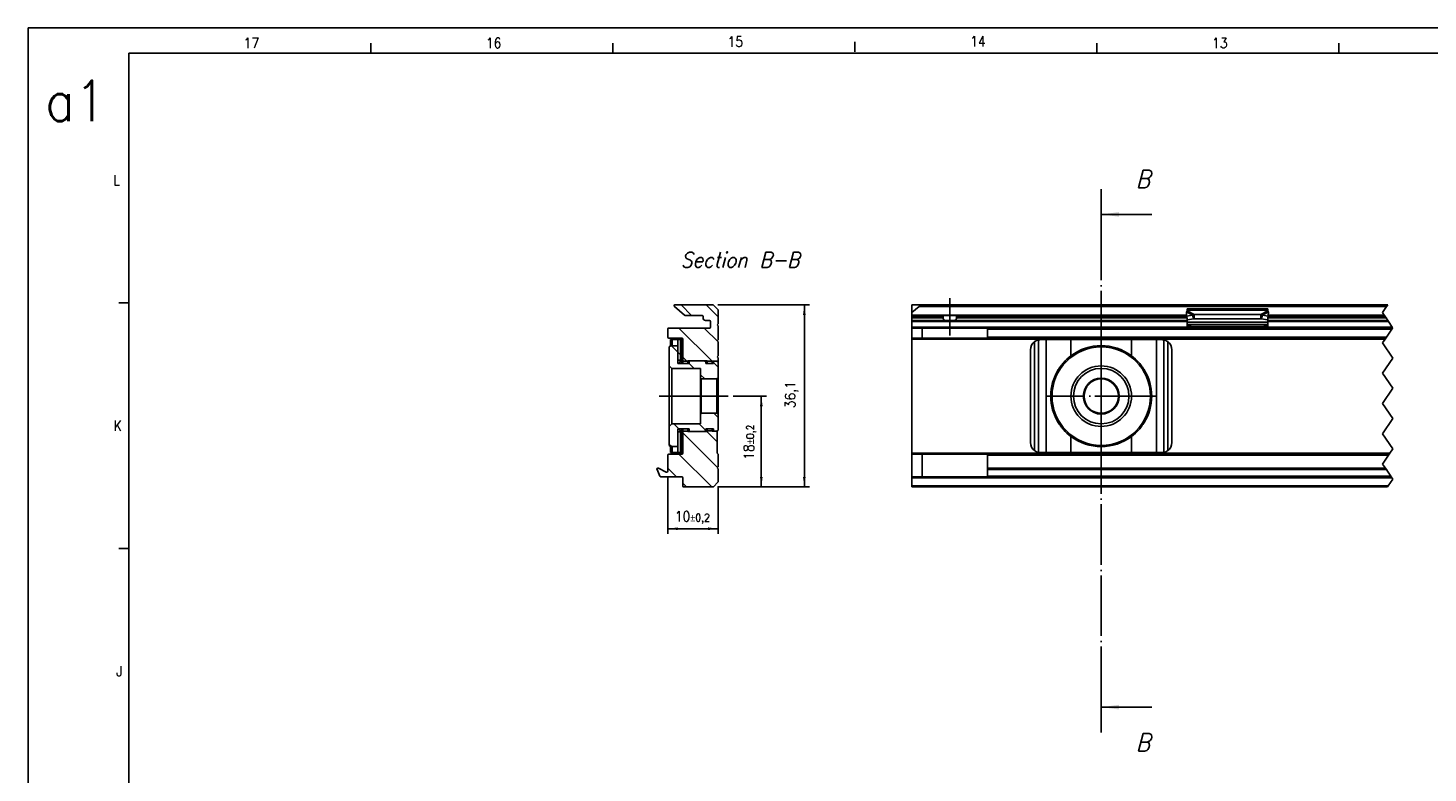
# Model space of a CAD drawing. Header units: millimetres. Extents: x -418 to 1575, y -634 to 914.
# Tile 9 of 49: x -418 to -141, y 296 to 443. Entities that reach past the tile are written whole.
import ezdxf

# ---------------------------------------------------------------- set-up
doc = ezdxf.new("R2010")
doc.units = ezdxf.units.MM
doc.linetypes.add('DOT_CENTER', pattern=[14, 12, -1, 0, -1])
doc.layers.add('1', color=7, linetype='Continuous')
doc.styles.add('CONVERTER_11', font='txt.shx', dxfattribs={"width": 0.9, "oblique": 15})
doc.styles.add('CONVERTER_12', font='txt.shx', dxfattribs={"width": 0.9})
doc.dimstyles.new('ME10_DIM_30', dxfattribs={"dimtxt": 2, "dimasz": 2, "dimexe": 1, "dimexo": 1, "dimgap": 1, "dimtad": 1, "dimdsep": 46, "dimtxsty": 'CONVERTER_12', "dimsah": 1, "dimcen": 0.09, "dimclrd": 2, "dimclre": 2, "dimclrt": 2, "dimadec": 0, "dimazin": 0, "dimtol": 1, "dimtp": 0.2, "dimtm": 0.2, "dimtfac": 0.75, "dimtdec": 0, "dimtix": 1, "dimtmove": 0, "dimatfit": 3, "dimfxl": 1, "dimtolj": 1, "dimtzin": 0, "dimarcsym": 0})
doc.dimstyles.new('ME10_DIM_31', dxfattribs={"dimtxt": 2, "dimasz": 2, "dimexe": 1, "dimexo": 1, "dimgap": 1, "dimtad": 1, "dimdsep": 46, "dimtxsty": 'CONVERTER_12', "dimsah": 1, "dimcen": 0.09, "dimclrd": 2, "dimclre": 2, "dimclrt": 2, "dimadec": 0, "dimazin": 0, "dimtol": 1, "dimtp": 0.2, "dimtm": 0.2, "dimtfac": 0.75, "dimtdec": 0, "dimtix": 1, "dimtmove": 0, "dimatfit": 3, "dimfxl": 1, "dimtolj": 1, "dimtzin": 0, "dimarcsym": 0})
doc.dimstyles.new('ME10_DIM_32', dxfattribs={"dimtxt": 2, "dimasz": 2, "dimexe": 1, "dimexo": 1, "dimgap": 1, "dimtad": 1, "dimdsep": 46, "dimtxsty": 'CONVERTER_12', "dimsah": 1, "dimcen": 0.09, "dimclrd": 2, "dimclre": 2, "dimclrt": 2, "dimadec": 0, "dimazin": 0, "dimtfac": 1, "dimtdec": 4, "dimtix": 1, "dimtmove": 0, "dimatfit": 3, "dimfxl": 1, "dimtolj": 1, "dimtzin": 0, "dimarcsym": 0})
doc.dimstyles.get("Standard").update_dxf_attribs({"dimtxt": 0.18, "dimasz": 0.18, "dimexe": 0.18, "dimexo": 0.0625, "dimgap": 0.09, "dimtad": 0, "dimtih": 1, "dimtoh": 1, "dimdec": 4, "dimzin": 0, "dimdsep": 46, "dimtxsty": 'Standard', "dimcen": 0.09, "dimadec": 0, "dimazin": 0, "dimtfac": 1, "dimtdec": 4, "dimtofl": 0, "dimtmove": 0, "dimatfit": 3, "dimfxl": 1, "dimtolj": 1, "dimtzin": 0, "dimarcsym": 0})
pattern_1 = [(-45, (0, 0), (2.5, 2.5), [])]

# ---------------------------------------------------------------- blocks, each defined once
blk = doc.blocks.new('SOPORTE_SV2__47', base_point=(-293.42, 352.55))
at = {"linetype": 'Continuous'}
h = blk.add_hatch(dxfattribs=at)
h.set_pattern_fill('_USER', color=3, scale=3.535534, angle=-45, pattern_type=0)
h.set_pattern_definition(pattern_1)
edge = h.paths.add_edge_path()
edge.add_arc((-287.8, 386.75), 0.2, 230, 270)
edge.add_line((-287.8, 386.55), (-286.93, 386.55))
edge.add_line((-286.93, 386.55), (-284.48, 386.55))
edge.add_arc((-284.48, 386.35), 0.2, 0, 90, ccw=False)
edge.add_line((-284.28, 386.35), (-284.28, 386.05))
edge.add_arc((-283.78, 386.05), 0.5, 180, 270)
edge.add_line((-283.78, 385.55), (-283.63, 385.55))
edge.add_line((-283.63, 385.55), (-282.98, 385.55))
edge.add_arc((-282.98, 385.35), 0.2, 0, 90, ccw=False)
edge.add_line((-282.78, 385.35), (-282.78, 384.25))
edge.add_arc((-282.98, 384.25), 0.2, 270, 360, ccw=False)
edge.add_line((-282.98, 384.05), (-291.08, 384.05))
edge.add_arc((-291.08, 383.85), 0.2, 90, 180)
edge.add_line((-291.28, 383.85), (-291.28, 382.25))
edge.add_arc((-291.08, 382.25), 0.2, 180, 270)
edge.add_line((-291.08, 382.05), (-288.48, 382.05))
edge.add_arc((-288.48, 381.85), 0.2, 0, 90, ccw=False)
edge.add_line((-288.28, 381.85), (-288.28, 381.55))
edge.add_line((-288.28, 381.55), (-288.28, 377.5))
edge.add_line((-288.28, 377.5), (-287.28, 377.5))
edge.add_line((-287.28, 377.5), (-287.28, 377.55))
edge.add_line((-287.28, 377.55), (-287.03, 377.55))
edge.add_line((-287.03, 377.55), (-284.22, 377.55))
edge.add_line((-284.22, 377.55), (-283.48, 377.55))
edge.add_line((-283.48, 377.55), (-283.48, 377.45))
edge.add_line((-283.48, 377.45), (-282.48, 377.45))
edge.add_line((-282.48, 377.45), (-282.48, 377.5))
edge.add_line((-282.48, 377.5), (-282.23, 377.5))
edge.add_line((-282.23, 377.5), (-281.77, 377.5))
edge.add_line((-281.77, 377.5), (-281.28, 377.5))
edge.add_line((-281.28, 377.5), (-281.28, 378.15))
edge.add_line((-281.28, 378.15), (-281.48, 378.35))
edge.add_line((-281.48, 378.35), (-281.28, 378.55))
edge.add_line((-281.28, 378.55), (-281.28, 381.3))
edge.add_line((-281.28, 381.3), (-281.48, 381.5))
edge.add_line((-281.48, 381.5), (-281.28, 381.7))
edge.add_line((-281.28, 381.7), (-281.28, 384.45))
edge.add_line((-281.28, 384.45), (-281.48, 384.65))
edge.add_line((-281.48, 384.65), (-281.28, 384.85))
edge.add_line((-281.28, 384.85), (-281.28, 387.57))
edge.add_arc((-281.48, 387.57), 0.2, 0, 45)
edge.add_line((-281.34, 387.71), (-282.22, 388.59))
edge.add_arc((-282.36, 388.45), 0.2, 45, 90)
edge.add_line((-282.36, 388.65), (-289.83, 388.65))
edge.add_arc((-289.83, 388.45), 0.2, 90, 230)
edge.add_line((-289.96, 388.3), (-287.93, 386.6))
h = blk.add_hatch(dxfattribs=at)
h.set_pattern_fill('_USER', color=3, scale=3.535534, angle=-45, pattern_type=0)
h.set_pattern_definition(pattern_1)
edge = h.paths.add_edge_path()
edge.add_line((-282.23, 377.5), (-281.77, 377.5))
edge.add_arc((-281.77, 376.89), 0.613, 36.3182, 89.4483, ccw=False)
edge.add_line((-281.28, 377.25), (-281.28, 374.2))
edge.add_line((-281.28, 374.2), (-281.53, 373.95))
edge.add_line((-281.53, 373.95), (-284.63, 373.95))
edge.add_line((-284.63, 373.95), (-284.78, 374.1))
edge.add_line((-284.78, 374.1), (-284.78, 376.05))
edge.add_line((-284.78, 376.05), (-290.48, 376.05))
edge.add_line((-290.48, 376.05), (-290.98, 376.55))
edge.add_line((-290.98, 376.55), (-290.98, 380.3))
edge.add_line((-290.98, 380.3), (-290.73, 380.55))
edge.add_line((-290.73, 380.55), (-289.28, 380.55))
edge.add_line((-289.28, 380.55), (-289.28, 377.59))
edge.add_line((-289.28, 377.59), (-289.28, 377.02))
edge.add_line((-289.28, 377.02), (-287.03, 377.02))
edge.add_line((-287.03, 377.02), (-287.03, 377.55))
edge.add_line((-287.03, 377.55), (-284.22, 377.55))
edge.add_arc((-284.22, 376.94), 0.613, 36.3292, 89.4593, ccw=False)
edge.add_line((-283.73, 377.3), (-283.73, 377.02))
edge.add_line((-283.73, 377.02), (-282.23, 377.02))
edge.add_line((-282.23, 377.02), (-282.23, 377.5))
h = blk.add_hatch(dxfattribs=at)
h.set_pattern_fill('_USER', color=3, scale=3.535534, angle=-45, pattern_type=0)
h.set_pattern_definition(pattern_1)
edge = h.paths.add_edge_path()
edge.add_line((-289.25, 381.75), (-288.75, 381.75))
edge.add_line((-288.75, 381.75), (-288.75, 377.65))
edge.add_spline(control_points=[(-288.75, 377.65), (-288.79, 377.65), (-288.88, 377.65), (-289, 377.65), (-289.13, 377.65), (-289.21, 377.65), (-289.25, 377.65)], knot_values=[0, 0, 0, 0, 0.125, 0.25, 0.375, 0.5, 0.5, 0.5, 0.5], degree=3, periodic=0)
edge.add_line((-289.25, 377.65), (-289.25, 381.75))
h = blk.add_hatch(dxfattribs=at)
h.set_pattern_fill('_USER', color=3, scale=3.535534, angle=-45, pattern_type=0)
h.set_pattern_definition(pattern_1)
edge = h.paths.add_edge_path()
edge.add_line((-284.78, 367), (-284.78, 365.05))
edge.add_line((-284.78, 365.05), (-290.48, 365.05))
edge.add_line((-290.48, 365.05), (-290.98, 364.55))
edge.add_line((-290.98, 364.55), (-290.98, 360.8))
edge.add_line((-290.98, 360.8), (-290.73, 360.55))
edge.add_line((-290.73, 360.55), (-289.28, 360.55))
edge.add_line((-289.28, 360.55), (-289.28, 363.51))
edge.add_line((-289.28, 363.51), (-289.28, 364.07))
edge.add_line((-289.28, 364.07), (-287.03, 364.07))
edge.add_line((-287.03, 364.07), (-287.03, 363.55))
edge.add_line((-287.03, 363.55), (-284.22, 363.55))
edge.add_arc((-284.22, 364.16), 0.613, 270.5407, 323.6708)
edge.add_line((-283.73, 363.8), (-283.73, 364.07))
edge.add_line((-283.73, 364.07), (-282.23, 364.07))
edge.add_line((-282.23, 364.07), (-282.23, 363.6))
edge.add_line((-282.23, 363.6), (-281.77, 363.6))
edge.add_arc((-281.77, 364.21), 0.613, 270.5517, 323.6818)
edge.add_line((-281.28, 363.85), (-281.28, 366.9))
edge.add_line((-281.28, 366.9), (-281.53, 367.15))
edge.add_line((-281.53, 367.15), (-284.63, 367.15))
edge.add_line((-284.63, 367.15), (-284.78, 367))
h = blk.add_hatch(dxfattribs=at)
h.set_pattern_fill('_USER', color=3, scale=3.535534, angle=-45, pattern_type=0)
h.set_pattern_definition(pattern_1)
edge = h.paths.add_edge_path()
edge.add_arc((-282.36, 352.75), 0.2, 270, 315)
edge.add_line((-282.22, 352.61), (-281.34, 353.49))
edge.add_arc((-281.48, 353.63), 0.2, 315, 360)
edge.add_line((-281.28, 353.63), (-281.28, 356.15))
edge.add_line((-281.28, 356.15), (-281.48, 356.35))
edge.add_line((-281.48, 356.35), (-281.28, 356.55))
edge.add_line((-281.28, 356.55), (-281.28, 359.05))
edge.add_line((-281.28, 359.05), (-281.48, 359.25))
edge.add_line((-281.48, 359.25), (-281.48, 363.6))
edge.add_line((-281.48, 363.6), (-281.77, 363.6))
edge.add_line((-281.77, 363.6), (-282.23, 363.6))
edge.add_line((-282.23, 363.6), (-282.48, 363.6))
edge.add_line((-282.48, 363.6), (-282.48, 363.65))
edge.add_line((-282.48, 363.65), (-283.48, 363.65))
edge.add_line((-283.48, 363.65), (-283.48, 363.55))
edge.add_line((-283.48, 363.55), (-284.22, 363.55))
edge.add_line((-284.22, 363.55), (-287.03, 363.55))
edge.add_line((-287.03, 363.55), (-287.28, 363.55))
edge.add_line((-287.28, 363.55), (-287.28, 363.6))
edge.add_line((-287.28, 363.6), (-288.28, 363.6))
edge.add_line((-288.28, 363.6), (-288.28, 359.55))
edge.add_line((-288.28, 359.55), (-288.28, 359.25))
edge.add_arc((-288.48, 359.25), 0.2, 270, 360, ccw=False)
edge.add_line((-288.48, 359.05), (-291.08, 359.05))
edge.add_arc((-291.08, 358.85), 0.2, 90, 180)
edge.add_line((-291.28, 358.85), (-291.28, 355.66))
edge.add_arc((-291.48, 355.66), 0.2, 244, 360, ccw=False)
edge.add_line((-291.57, 355.48), (-293.13, 356.25))
edge.add_arc((-293.22, 356.07), 0.2, 64, 204)
edge.add_line((-293.4, 355.99), (-292.82, 354.67))
edge.add_arc((-292.63, 354.75), 0.2, 204, 270)
edge.add_line((-292.63, 354.55), (-288.48, 354.55))
edge.add_arc((-288.48, 354.35), 0.2, 0, 90, ccw=False)
edge.add_line((-288.28, 354.35), (-288.28, 352.75))
edge.add_arc((-288.08, 352.75), 0.2, 180, 270)
edge.add_line((-288.08, 352.55), (-282.36, 352.55))
h = blk.add_hatch(dxfattribs=at)
h.set_pattern_fill('_USER', color=3, scale=3.535534, angle=-45, pattern_type=0)
h.set_pattern_definition(pattern_1)
edge = h.paths.add_edge_path()
edge.add_line((-288.75, 359.35), (-289.25, 359.35))
edge.add_line((-289.25, 359.35), (-289.25, 363.45))
edge.add_spline(control_points=[(-289.25, 363.45), (-289.21, 363.45), (-289.13, 363.45), (-289, 363.45), (-288.88, 363.45), (-288.79, 363.45), (-288.75, 363.45)], knot_values=[0, 0, 0, 0, 0.125, 0.25, 0.375, 0.5, 0.5, 0.5, 0.5], degree=3, periodic=0)
edge.add_line((-288.75, 363.45), (-288.75, 359.35))
at = {"color": 7, "linetype": 'Continuous'}
for p, q in [((-282.36, 388.65), (-289.83, 388.65)), ((-281.34, 387.71), (-282.22, 388.59)), ((-287.93, 386.6), (-289.96, 388.3)), ((-287.8, 386.55), (-286.93, 386.55)), ((-286.93, 386.55), (-284.48, 386.55)), ((-284.28, 386.05), (-284.28, 386.35)), ((-281.28, 387.57), (-281.28, 384.85)), ((-291.28, 383.85), (-291.28, 382.25)), ((-291.08, 384.05), (-282.98, 384.05)), ((-283.63, 385.55), (-283.78, 385.55)), ((-282.98, 385.55), (-283.63, 385.55)), ((-282.78, 385.35), (-282.78, 384.25)), ((-281.28, 384.85), (-281.48, 384.65)), ((-281.48, 384.65), (-281.28, 384.45)), ((-281.28, 384.45), (-281.28, 381.7)), ((-291.08, 382.05), (-288.48, 382.05)), ((-290.98, 380.3), (-290.73, 380.55)), ((-290.98, 376.55), (-290.98, 380.3)), ((-290.75, 381.75), (-290.75, 380.53)), ((-290.38, 381.75), (-290.75, 381.75)), ((-290.73, 380.55), (-289.28, 380.55)), ((-289.25, 381.75), (-290.38, 381.75)), ((-289.28, 377.59), (-289.28, 380.55)), ((-289.25, 377.65), (-289.25, 381.75)), ((-289.25, 381.75), (-288.75, 381.75)), ((-288.75, 381.75), (-288.64, 381.75)), ((-288.75, 377.65), (-288.75, 381.75)), ((-288.28, 381.85), (-288.28, 381.55)), ((-288.28, 381.55), (-288.28, 377.5)), ((-281.28, 381.7), (-281.48, 381.5)), ((-281.48, 381.5), (-281.28, 381.3)), ((-281.28, 381.3), (-281.28, 378.55)), ((-289.28, 377.02), (-289.28, 377.59)), ((-287.28, 377.5), (-288.28, 377.5)), ((-288.28, 377.02), (-288.28, 377.5)), ((-287.28, 377.55), (-287.03, 377.55)), ((-287.28, 377.5), (-287.28, 377.55)), ((-287.28, 377.02), (-287.28, 377.5)), ((-287.03, 377.02), (-287.03, 377.55)), ((-287.03, 377.55), (-284.22, 377.55)), ((-284.22, 377.55), (-283.48, 377.55)), ((-283.73, 377.02), (-283.73, 377.3)), ((-283.48, 377.55), (-283.48, 377.45)), ((-283.48, 377.45), (-283.48, 377.02)), ((-283.48, 377.45), (-282.48, 377.45)), ((-282.48, 377.45), (-282.48, 377.5)), ((-282.48, 377.5), (-282.23, 377.5)), ((-282.48, 377.45), (-282.48, 377.02)), ((-282.23, 377.02), (-282.23, 377.5)), ((-282.23, 377.5), (-281.77, 377.5)), ((-281.77, 377.5), (-281.28, 377.5)), ((-281.28, 378.55), (-281.48, 378.35)), ((-281.48, 378.35), (-281.28, 378.15)), ((-281.28, 378.15), (-281.28, 377.5)), ((-281.28, 377.5), (-281.28, 377.25)), ((-281.28, 374.2), (-281.28, 377.25)), ((-290.98, 376.55), (-290.98, 364.55)), ((-290.48, 376.05), (-290.98, 376.55)), ((-284.78, 376.05), (-290.48, 376.05)), ((-290.48, 376.05), (-290.48, 370.55)), ((-289.28, 377.02), (-287.03, 377.02)), ((-284.78, 376.05), (-284.78, 374.1)), ((-283.73, 377.02), (-282.23, 377.02)), ((-284.63, 373.95), (-284.78, 374.1)), ((-284.78, 367), (-284.78, 374.1)), ((-284.63, 367.15), (-284.63, 373.95)), ((-284.63, 373.95), (-281.53, 373.95)), ((-281.53, 373.95), (-281.28, 374.2)), ((-281.53, 367.15), (-281.53, 373.95)), ((-281.28, 366.9), (-281.28, 374.2)), ((-290.48, 370.55), (-290.48, 365.05)), ((-284.63, 367.15), (-284.78, 367)), ((-284.78, 367), (-284.78, 365.05)), ((-284.63, 367.15), (-281.53, 367.15)), ((-281.53, 367.15), (-281.28, 366.9)), ((-281.28, 363.85), (-281.28, 366.9)), ((-290.48, 365.05), (-290.98, 364.55)), ((-290.98, 360.8), (-290.98, 364.55)), ((-284.78, 365.05), (-290.48, 365.05)), ((-289.28, 364.07), (-287.03, 364.07)), ((-289.28, 363.51), (-289.28, 364.07)), ((-289.28, 360.55), (-289.28, 363.51)), ((-289.25, 359.35), (-289.25, 363.45)), ((-288.75, 359.35), (-288.75, 363.45)), ((-288.28, 363.6), (-288.28, 364.07)), ((-288.28, 363.6), (-288.28, 359.55)), ((-287.28, 363.6), (-288.28, 363.6)), ((-287.28, 363.6), (-287.28, 364.07)), ((-287.28, 363.55), (-287.28, 363.6)), ((-287.03, 363.55), (-287.28, 363.55)), ((-287.03, 363.55), (-287.03, 364.07)), ((-287.03, 363.55), (-284.22, 363.55)), ((-283.48, 363.55), (-284.22, 363.55)), ((-283.73, 364.07), (-282.23, 364.07)), ((-283.73, 363.8), (-283.73, 364.07)), ((-283.48, 364.07), (-283.48, 363.65)), ((-283.48, 363.65), (-283.48, 363.55)), ((-283.48, 363.65), (-282.48, 363.65)), ((-282.48, 364.07), (-282.48, 363.65)), ((-282.48, 363.6), (-282.48, 363.65)), ((-282.23, 363.6), (-282.48, 363.6)), ((-282.23, 363.6), (-282.23, 364.07)), ((-282.23, 363.6), (-281.77, 363.6)), ((-281.48, 363.6), (-281.77, 363.6)), ((-281.48, 363.6), (-281.48, 363.68)), ((-281.48, 363.6), (-281.48, 359.25)), ((-290.98, 360.8), (-290.73, 360.55)), ((-291.28, 358.85), (-291.28, 355.66)), ((-288.48, 359.05), (-291.08, 359.05)), ((-290.75, 360.57), (-290.75, 359.35)), ((-290.38, 359.35), (-290.75, 359.35)), ((-290.73, 360.55), (-289.28, 360.55)), ((-289.25, 359.35), (-290.38, 359.35)), ((-288.75, 359.35), (-289.25, 359.35)), ((-288.64, 359.35), (-288.75, 359.35)), ((-288.28, 359.55), (-288.28, 359.25)), ((-281.48, 359.25), (-281.28, 359.05)), ((-281.28, 359.05), (-281.28, 356.55)), ((-292.82, 354.67), (-293.4, 355.99)), ((-293.13, 356.25), (-291.57, 355.48)), ((-281.28, 356.55), (-281.48, 356.35)), ((-281.48, 356.35), (-281.28, 356.15)), ((-281.28, 356.15), (-281.28, 353.63)), ((-288.48, 354.55), (-292.63, 354.55)), ((-288.28, 352.75), (-288.28, 354.35)), ((-288.08, 352.55), (-282.36, 352.55)), ((-282.22, 352.61), (-281.34, 353.49))]:
    blk.add_line(p, q, dxfattribs=at)
at = {"color": 3, "linetype": 'Continuous'}
for p, q in [((-290.38, 380.55), (-290.38, 381.75)), ((-288.56, 377.02), (-288.56, 381.75)), ((-288.56, 359.35), (-288.56, 364.07)), ((-290.38, 359.35), (-290.38, 360.55))]:
    blk.add_line(p, q, dxfattribs=at)
at = {"color": 7, "linetype": 'Continuous'}
for centre, radius, start, end in [((-289.83, 388.45), 0.2, 90, 230), ((-282.36, 388.45), 0.2, 45, 90), ((-287.8, 386.75), 0.2, 230, 270), ((-284.48, 386.35), 0.2, 0, 90), ((-283.78, 386.05), 0.5, 180, 270), ((-281.48, 387.57), 0.2, 0, 45), ((-291.08, 383.85), 0.2, 90, 180), ((-282.98, 385.35), 0.2, 0, 90), ((-282.98, 384.25), 0.2, 270, 0), ((-291.08, 382.25), 0.2, 180, 270), ((-288.48, 381.85), 0.2, 0, 90), ((-284.22, 376.94), 0.613, 36.3292, 89.4593), ((-281.77, 376.89), 0.613, 36.3182, 89.4483), ((-284.22, 364.16), 0.613, 270.5407, 323.6708), ((-281.77, 364.21), 0.613, 270.5517, 323.6818), ((-291.08, 358.85), 0.2, 90, 180), ((-288.48, 359.25), 0.2, 270, 0), ((-293.22, 356.07), 0.2, 64, 204), ((-291.48, 355.66), 0.2, 244, 0), ((-292.63, 354.75), 0.2, 204, 270), ((-288.48, 354.35), 0.2, 0, 90), ((-288.08, 352.75), 0.2, 180, 270), ((-282.36, 352.75), 0.2, 270, 315), ((-281.48, 353.63), 0.2, 315, 360)]:
    blk.add_arc(centre, radius, start, end, dxfattribs=at)
for points, knots in [([(-288.56, 381.75), (-288.57, 381.75), (-288.6, 381.75), (-288.63, 381.75), (-288.64, 381.75)], [0, 0, 0, 0, 0.04287066, 0.08566535, 0.08566535, 0.08566535, 0.08566535]), ([(-288.42, 381.71), (-288.43, 381.71), (-288.45, 381.72), (-288.48, 381.73), (-288.52, 381.74), (-288.55, 381.74), (-288.56, 381.75)], [0, 0, 0, 0, 0.0335814, 0.0688181, 0.1061577, 0.1455934, 0.1455934, 0.1455934, 0.1455934]), ([(-288.28, 381.55), (-288.29, 381.57), (-288.3, 381.6), (-288.33, 381.65), (-288.37, 381.68), (-288.4, 381.7), (-288.42, 381.71)], [0, 0, 0, 0, 0.0566977, 0.11026, 0.1630025, 0.217434, 0.217434, 0.217434, 0.217434]), ([(-289.28, 377.59), (-289.28, 377.59), (-289.27, 377.61), (-289.26, 377.63), (-289.26, 377.64), (-289.25, 377.65), (-289.25, 377.65)], [0, 0, 0, 0, 0.02560953, 0.05160843, 0.06023473, 0.06886103, 0.06886103, 0.06886103, 0.06886103]), ([(-289, 377.02), (-288.99, 377.07), (-288.95, 377.16), (-288.9, 377.29), (-288.84, 377.43), (-288.8, 377.53), (-288.77, 377.6), (-288.76, 377.63), (-288.75, 377.65)], [0, 0, 0, 0, 0.143141, 0.287047, 0.4308662, 0.575577, 0.6243996, 0.6732222, 0.6732222, 0.6732222, 0.6732222]), ([(-289.25, 363.45), (-289.25, 363.45), (-289.26, 363.46), (-289.26, 363.47), (-289.27, 363.49), (-289.28, 363.51), (-289.28, 363.51)], [0, 0, 0, 0, 0.008627, 0.017254, 0.04325307, 0.06886104, 0.06886104, 0.06886104, 0.06886104]), ([(-288.75, 363.45), (-288.76, 363.47), (-288.77, 363.5), (-288.8, 363.57), (-288.84, 363.67), (-288.9, 363.81), (-288.95, 363.94), (-288.99, 364.03), (-289, 364.07)], [0, 0, 0, 0, 0.048767, 0.097534, 0.2420646, 0.385741, 0.5298653, 0.6732222, 0.6732222, 0.6732222, 0.6732222]), ([(-288.64, 359.35), (-288.63, 359.35), (-288.6, 359.35), (-288.57, 359.35), (-288.56, 359.35)], [0, 0, 0, 0, 0.04279469, 0.08566535, 0.08566535, 0.08566535, 0.08566535]), ([(-288.56, 359.35), (-288.55, 359.36), (-288.52, 359.36), (-288.48, 359.37), (-288.45, 359.38), (-288.43, 359.39), (-288.42, 359.39)], [0, 0, 0, 0, 0.0394357, 0.0767753, 0.1120119, 0.1455934, 0.1455934, 0.1455934, 0.1455934]), ([(-288.42, 359.39), (-288.4, 359.4), (-288.37, 359.42), (-288.33, 359.45), (-288.3, 359.5), (-288.29, 359.53), (-288.28, 359.55)], [0, 0, 0, 0, 0.0544314, 0.107174, 0.1607363, 0.2174339, 0.2174339, 0.2174339, 0.2174339])]:
    blk.add_open_spline(points, degree=3, knots=knots, dxfattribs=at)
for points in [[(-288.75, 377.65), (-288.79, 377.65), (-288.88, 377.65), (-289, 377.65), (-289.13, 377.65), (-289.21, 377.65), (-289.25, 377.65)], [(-289.25, 363.45), (-289.21, 363.45), (-289.13, 363.45), (-289, 363.45), (-288.88, 363.45), (-288.79, 363.45), (-288.75, 363.45)]]:
    blk.add_open_spline(points, degree=3, dxfattribs=at)
at = {"layer": '1', "color": 2, "linetype": 'DOT_CENTER'}
for p, q in [((-292.98, 370.55), (-279.28, 370.55)), ((-279.28, 370.55), (-292.98, 370.55))]:
    blk.add_line(p, q, dxfattribs=at)
blk = doc.blocks.new('*D94')
at = {"layer": '1', "color": 2, "linetype": 'Continuous'}
for p, q in [((-291.28, 354.66), (-291.28, 343.27)), ((-281.28, 352.63), (-281.28, 343.27)), ((-281.28, 344.27), (-291.28, 344.27))]:
    blk.add_line(p, q, dxfattribs=at)
at = {"layer": '1', "color": 2}
for points in [[(-289.28, 344.54), (-289.28, 344.01), (-291.28, 344.27)], [(-283.28, 344.01), (-283.28, 344.54), (-281.28, 344.27)]]:
    blk.add_solid(points, dxfattribs=at)
at = {"layer": '1', "color": 2, "insert": (-289.89, 345.27), "char_height": 2, "attachment_point": 7, "rotation": 0.0001, "line_spacing_factor": 0.60024, "style": 'CONVERTER_12'}
blk.add_mtext('\\C2;10\\C2;\\H1.5;{\\Fgdt;`}0,2', dxfattribs=at)
blk = doc.blocks.new('*D95')
at = {"layer": '1', "color": 2, "linetype": 'Continuous'}
for p, q in [((-278.28, 370.55), (-271.74, 370.55)), ((-272.74, 352.55), (-272.74, 370.55)), ((-281.36, 352.55), (-271.74, 352.55))]:
    blk.add_line(p, q, dxfattribs=at)
at = {"layer": '1', "color": 2}
for points in [[(-272.47, 368.55), (-273, 368.55), (-272.74, 370.55)], [(-273, 354.55), (-272.47, 354.55), (-272.74, 352.55)]]:
    blk.add_solid(points, dxfattribs=at)
at = {"layer": '1', "color": 2, "insert": (-273.74, 357.94), "char_height": 2, "attachment_point": 7, "rotation": 90, "line_spacing_factor": 0.60024, "style": 'CONVERTER_12'}
blk.add_mtext('\\C2;18\\C2;\\H1.5;{\\Fgdt;`}0,2', dxfattribs=at)
blk = doc.blocks.new('*D96')
at = {"layer": '1', "color": 2, "linetype": 'Continuous'}
for p, q in [((-281.36, 388.65), (-263.21, 388.65)), ((-264.21, 352.55), (-264.21, 388.65)), ((-281.36, 352.55), (-263.21, 352.55))]:
    blk.add_line(p, q, dxfattribs=at)
at = {"layer": '1', "color": 2}
for points in [[(-263.95, 386.65), (-264.48, 386.65), (-264.21, 388.65)], [(-264.48, 354.55), (-263.95, 354.55), (-264.21, 352.55)]]:
    blk.add_solid(points, dxfattribs=at)
at = {"layer": '1', "color": 2, "insert": (-265.41, 368.15), "char_height": 2, "attachment_point": 7, "rotation": 90, "line_spacing_factor": 0.60024, "style": 'CONVERTER_12'}
blk.add_mtext('36,1', dxfattribs=at)
blk = doc.blocks.new('SOPORTE_SV2__50', base_point=(-242.89, 352.55))
at = {"color": 7, "linetype": 'Continuous'}
for p, q in [((-242.89, 388.65), (-242.89, 387.1)), ((-241.59, 388.65), (-242.89, 388.65)), ((-241.59, 388.65), (-148.6, 388.65)), ((-241.46, 388.3), (-242.89, 387.1)), ((-242.89, 387.1), (-242.89, 386.6)), ((-242.89, 386.6), (-242.89, 386.55)), ((-242.89, 386.55), (-242.89, 386.35)), ((-242.89, 386.55), (-236.83, 386.55)), ((-242.89, 386.35), (-242.89, 386.05)), ((-242.89, 386.05), (-242.89, 385.55)), ((-236.83, 386.55), (-233.95, 386.55)), ((-236.7, 386.05), (-236.7, 386.35)), ((-234.08, 386.05), (-234.08, 386.35)), ((-188.48, 386.55), (-233.95, 386.55)), ((-188.48, 386.43), (-188.5, 387.23)), ((-187.31, 386.61), (-188.48, 386.43)), ((-188.48, 386.43), (-188.3, 385.7)), ((-188.39, 387.61), (-188.39, 387.82)), ((-188.39, 387.82), (-172.39, 387.82)), ((-188.39, 387.43), (-188.39, 387.61)), ((-188.39, 386.08), (-188.39, 385.21)), ((-187.12, 385.88), (-188.3, 385.7)), ((-187.31, 386.61), (-187.2, 386.17)), ((-187.2, 386.17), (-187.12, 385.88)), ((-186.98, 386.7), (-186.98, 386.19)), ((-173.8, 386.7), (-186.98, 386.7)), ((-186.98, 386.19), (-186.98, 385.85)), ((-173.8, 385.85), (-186.98, 385.85)), ((-173.8, 386.7), (-173.8, 386.19)), ((-173.8, 386.19), (-173.8, 385.85)), ((-173.58, 386.17), (-173.66, 385.88)), ((-172.48, 385.7), (-173.66, 385.88)), ((-173.47, 386.61), (-173.58, 386.17)), ((-172.3, 386.43), (-173.47, 386.61)), ((-172.3, 386.43), (-172.48, 385.7)), ((-172.39, 387.61), (-172.39, 387.82)), ((-172.39, 387.43), (-172.39, 387.61)), ((-172.39, 386.08), (-172.39, 385.21)), ((-172.3, 386.43), (-172.28, 387.23)), ((-172.3, 386.55), (-149.27, 386.55)), ((-242.89, 385.35), (-242.89, 385.55)), ((-242.89, 385.55), (-236.08, 385.55)), ((-242.89, 385.35), (-242.89, 384.25)), ((-242.89, 384.25), (-242.89, 384.05)), ((-242.89, 384.05), (-240.89, 384.05)), ((-242.89, 382.05), (-242.89, 384.05)), ((-227.89, 384.05), (-240.89, 384.05)), ((-240.89, 382.05), (-240.89, 384.05)), ((-234.7, 385.55), (-236.08, 385.55)), ((-234.7, 385.55), (-188.39, 385.55)), ((-227.89, 384.05), (-188.39, 384.05)), ((-227.89, 384.05), (-227.89, 383.85)), ((-227.89, 383.85), (-227.89, 382.25)), ((-188.39, 385.21), (-188.39, 384.72)), ((-188.39, 384.44), (-188.39, 384.72)), ((-188.39, 384.72), (-172.39, 384.72)), ((-188.39, 384.44), (-188.39, 384.26)), ((-188.39, 384.26), (-188.39, 384.05)), ((-185.63, 384.05), (-188.39, 384.05)), ((-183.39, 384.06), (-186.9, 384.33)), ((-186.9, 384.22), (-186.9, 384.33)), ((-186.9, 384.15), (-185.63, 384.05)), ((-183.39, 384.05), (-185.63, 384.05)), ((-183.39, 384.06), (-183.39, 384.05)), ((-177.39, 384.06), (-183.39, 384.06)), ((-183.39, 384.05), (-177.39, 384.05)), ((-173.88, 384.33), (-177.39, 384.06)), ((-177.39, 384.06), (-177.39, 384.05)), ((-175.15, 384.05), (-177.39, 384.05)), ((-175.15, 384.05), (-173.88, 384.15)), ((-172.39, 384.05), (-175.15, 384.05)), ((-173.88, 384.33), (-173.88, 384.22)), ((-172.39, 385.55), (-148.6, 385.55)), ((-172.39, 385.21), (-172.39, 384.72)), ((-172.39, 384.44), (-172.39, 384.72)), ((-172.39, 384.44), (-172.39, 384.26)), ((-172.39, 384.26), (-172.39, 384.05)), ((-172.39, 384.05), (-147.67, 384.05)), ((-242.89, 382.05), (-240.89, 382.05)), ((-242.89, 381.85), (-242.89, 382.05)), ((-242.89, 359.25), (-242.89, 381.85)), ((-227.89, 382.05), (-240.89, 382.05)), ((-227.89, 382.05), (-227.89, 382.25)), ((-227.89, 382.05), (-149, 382.05)), ((-217.39, 381.75), (-216.32, 381.75)), ((-211.4, 381.75), (-216.32, 381.75)), ((-199.38, 381.75), (-211.4, 381.75)), ((-194.46, 381.75), (-199.38, 381.75)), ((-194.46, 381.75), (-193.39, 381.75)), ((-219.39, 361.35), (-219.39, 379.75)), ((-191.39, 361.35), (-191.39, 379.75)), ((-242.89, 359.05), (-242.89, 359.25)), ((-242.89, 354.55), (-242.89, 359.05)), ((-240.89, 359.05), (-242.89, 359.05)), ((-240.89, 359.05), (-227.89, 359.05)), ((-240.89, 354.55), (-240.89, 359.05)), ((-148.33, 359.05), (-227.89, 359.05)), ((-227.89, 359.05), (-227.89, 358.85)), ((-227.89, 358.85), (-227.89, 356.27)), ((-216.32, 359.35), (-217.39, 359.35)), ((-211.4, 359.35), (-216.32, 359.35)), ((-199.38, 359.35), (-211.4, 359.35)), ((-194.46, 359.35), (-199.38, 359.35)), ((-193.39, 359.35), (-194.46, 359.35)), ((-227.89, 356.27), (-227.89, 355.99)), ((-149.08, 356.27), (-227.89, 356.27)), ((-227.89, 354.67), (-227.89, 355.99)), ((-242.89, 354.55), (-242.89, 354.35)), ((-240.89, 354.55), (-242.89, 354.55)), ((-242.89, 354.35), (-242.89, 352.75)), ((-242.89, 352.55), (-242.89, 352.75)), ((-148.67, 352.55), (-242.89, 352.55)), ((-240.89, 354.55), (-227.89, 354.55)), ((-227.89, 354.55), (-227.89, 354.67)), ((-147.93, 354.55), (-227.89, 354.55))]:
    blk.add_line(p, q, dxfattribs=at)
at = {"color": 2, "linetype": 'DOT_CENTER'}
for p, q in [((-148.84, 388.3), (-148.6, 388.65)), ((-149.63, 387.1), (-148.84, 388.3)), ((-149.3, 386.6), (-149.63, 387.1)), ((-149.27, 386.55), (-149.3, 386.6)), ((-149.27, 386.55), (-149.13, 386.35)), ((-148.93, 386.05), (-149.13, 386.35)), ((-148.6, 385.55), (-148.93, 386.05)), ((-147.8, 383.85), (-148.87, 382.25)), ((-148.6, 385.55), (-148.47, 385.35)), ((-148.47, 385.35), (-147.73, 384.25)), ((-147.8, 383.85), (-147.67, 384.05)), ((-147.73, 384.25), (-147.63, 384.1)), ((-147.63, 384.1), (-147.67, 384.05)), ((-149.13, 381.85), (-149.63, 381.1)), ((-149.63, 381.1), (-147.63, 378.1)), ((-149, 382.05), (-149.13, 381.85)), ((-149, 382.05), (-148.87, 382.25)), ((-147.63, 378.1), (-149.63, 375.1)), ((-149.63, 375.1), (-147.63, 372.1)), ((-147.63, 372.1), (-149.63, 369.1)), ((-149.63, 369.1), (-147.63, 366.1)), ((-147.63, 366.1), (-149.63, 363.1)), ((-149.63, 363.1), (-147.63, 360.1)), ((-148.47, 358.85), (-149.63, 357.1)), ((-148.47, 358.85), (-148.33, 359.05)), ((-148.2, 359.25), (-148.33, 359.05)), ((-147.63, 360.1), (-148.2, 359.25)), ((-149.63, 357.1), (-149.08, 356.27)), ((-149.08, 356.27), (-148.89, 355.99)), ((-148.68, 355.66), (-148.89, 355.99)), ((-148.54, 355.46), (-148.68, 355.66)), ((-148.01, 354.67), (-148.54, 355.46)), ((-148.67, 352.55), (-148.53, 352.75)), ((-148.53, 352.75), (-147.63, 354.1)), ((-147.93, 354.55), (-148.01, 354.67)), ((-147.93, 354.55), (-147.8, 354.35)), ((-147.63, 354.1), (-147.8, 354.35))]:
    blk.add_line(p, q, dxfattribs=at)
at = {"color": 3, "linetype": 'Continuous'}
for p, q in [((-242.89, 386.6), (-188.48, 386.6)), ((-236.7, 386.35), (-242.89, 386.35)), ((-242.89, 386.05), (-236.7, 386.05)), ((-241.46, 388.3), (-148.84, 388.3)), ((-188.46, 386.35), (-234.08, 386.35)), ((-234.08, 386.05), (-188.39, 386.05)), ((-188.5, 387.23), (-187.31, 386.61)), ((-188.39, 387.61), (-172.39, 387.61)), ((-188.39, 387.43), (-186.98, 386.7)), ((-172.39, 387.43), (-173.8, 386.7)), ((-172.28, 387.23), (-173.47, 386.61)), ((-172.39, 386.05), (-148.93, 386.05)), ((-149.13, 386.35), (-172.32, 386.35)), ((-172.3, 386.6), (-149.3, 386.6)), ((-188.39, 385.35), (-242.89, 385.35)), ((-188.39, 384.25), (-242.89, 384.25)), ((-227.89, 383.85), (-147.8, 383.85)), ((-188.39, 385.21), (-172.39, 385.21)), ((-186.9, 384.33), (-173.88, 384.33)), ((-186.9, 384.15), (-186.9, 384.22)), ((-173.88, 384.22), (-173.88, 384.15)), ((-172.39, 385.35), (-148.47, 385.35)), ((-172.39, 384.25), (-147.73, 384.25)), ((-149.13, 381.85), (-242.89, 381.85)), ((-227.89, 382.25), (-148.87, 382.25)), ((-218.59, 359.75), (-218.59, 381.35)), ((-217.79, 359.39), (-217.79, 381.71)), ((-216.32, 359.35), (-216.32, 381.75)), ((-211.4, 378.54), (-211.4, 381.75)), ((-199.38, 378.54), (-199.38, 381.75)), ((-194.46, 359.35), (-194.46, 381.75)), ((-192.99, 359.39), (-192.99, 381.71)), ((-192.19, 359.75), (-192.19, 381.35)), ((-211.4, 359.35), (-211.4, 362.56)), ((-199.38, 359.35), (-199.38, 362.56)), ((-148.2, 359.25), (-242.89, 359.25)), ((-148.47, 358.85), (-227.89, 358.85)), ((-148.89, 355.99), (-227.89, 355.99)), ((-147.8, 354.35), (-242.89, 354.35)), ((-242.89, 352.75), (-148.53, 352.75)), ((-148.01, 354.67), (-227.89, 354.67))]:
    blk.add_line(p, q, dxfattribs=at)
at = {"color": 7, "linetype": 'Continuous'}
for radius in [9.75, 6, 5.5, 3.55, 3.4]:
    blk.add_circle((-205.39, 370.55), radius, dxfattribs=at)
for centre, radius, start, end in [((-241.59, 388.45), 0.2, 310, 90), ((-217.39, 379.75), 2, 126.8699, 180), ((-217.39, 379.75), 2, 101.598, 126.8699), ((-217.39, 379.75), 2, 90, 101.598), ((-205.39, 370.55), 10, 53.076, 126.924), ((-193.39, 379.75), 2, 78.402, 90), ((-193.39, 379.75), 2, 53.1301, 78.402), ((-193.39, 379.75), 2, 0, 53.1301), ((-205.39, 370.55), 10, 126.924, 138.5708), ((-205.39, 370.55), 10, 41.4292, 53.076), ((-205.39, 370.55), 10, 148.2362, 211.7638), ((-205.39, 370.55), 10, 328.2363, 31.7637), ((-205.39, 370.55), 10, 221.4292, 233.076), ((-205.39, 370.55), 10, 306.924, 318.5708), ((-217.39, 361.35), 2, 180, 233.1301), ((-205.39, 370.55), 10, 233.076, 306.924), ((-193.39, 361.35), 2, 306.8699, 0), ((-217.39, 361.35), 2, 233.1301, 258.402), ((-217.39, 361.35), 2, 258.402, 270), ((-193.39, 361.35), 2, 270, 281.598), ((-193.39, 361.35), 2, 281.598, 306.8699)]:
    blk.add_arc(centre, radius, start, end, dxfattribs=at)
for points, knots in [([(-236.7, 386.35), (-236.7, 386.35), (-236.7, 386.35), (-236.7, 386.37), (-236.71, 386.4), (-236.71, 386.43), (-236.72, 386.45), (-236.73, 386.47), (-236.74, 386.48), (-236.75, 386.5), (-236.76, 386.51), (-236.77, 386.52), (-236.78, 386.53), (-236.79, 386.54), (-236.8, 386.54), (-236.81, 386.55), (-236.82, 386.55), (-236.83, 386.55), (-236.83, 386.55)], [0, 0, 0, 0, 0.0032229, 0.0063371, 0.0457201, 0.0837487, 0.1044878, 0.1216594, 0.1407307, 0.1560498, 0.173291, 0.1867763, 0.2006738, 0.2139014, 0.2261726, 0.2378862, 0.2480819, 0.2594543, 0.2594543, 0.2594543, 0.2594543]), ([(-236.7, 386.05), (-236.7, 386.03), (-236.7, 385.98), (-236.69, 385.91), (-236.67, 385.85), (-236.65, 385.79), (-236.62, 385.74), (-236.58, 385.7), (-236.55, 385.67), (-236.49, 385.63), (-236.41, 385.59), (-236.31, 385.56), (-236.19, 385.55), (-236.12, 385.55), (-236.08, 385.55)], [0, 0, 0, 0, 0.0693054, 0.1388276, 0.2023418, 0.2685688, 0.325682, 0.3745394, 0.4256929, 0.4743204, 0.5783775, 0.6875949, 0.7989558, 0.9186607, 0.9186607, 0.9186607, 0.9186607]), ([(-234.7, 385.55), (-234.66, 385.55), (-234.59, 385.55), (-234.47, 385.56), (-234.37, 385.59), (-234.29, 385.63), (-234.23, 385.67), (-234.2, 385.7), (-234.16, 385.74), (-234.14, 385.78), (-234.12, 385.82), (-234.11, 385.85), (-234.1, 385.88), (-234.09, 385.91), (-234.09, 385.94), (-234.08, 385.98), (-234.08, 386.01), (-234.08, 386.04), (-234.08, 386.05)], [0, 0, 0, 0, 0.1197049, 0.2310658, 0.3402832, 0.4443403, 0.4929678, 0.5441213, 0.5929786, 0.6500919, 0.6796246, 0.7133517, 0.747966, 0.7799014, 0.8113199, 0.848698, 0.8807312, 0.9187819, 0.9187819, 0.9187819, 0.9187819]), ([(-233.95, 386.55), (-233.95, 386.55), (-233.96, 386.55), (-233.97, 386.55), (-233.98, 386.54), (-233.99, 386.54), (-234, 386.53), (-234.01, 386.52), (-234.02, 386.51), (-234.04, 386.49), (-234.05, 386.47), (-234.06, 386.44), (-234.07, 386.41), (-234.07, 386.4), (-234.08, 386.38), (-234.08, 386.36), (-234.08, 386.35), (-234.08, 386.35), (-234.08, 386.35)], [0, 0, 0, 0, 0.0095826, 0.0215685, 0.0332821, 0.0455533, 0.0573641, 0.0726783, 0.0876906, 0.103405, 0.1381913, 0.1756509, 0.1931915, 0.2136343, 0.2348488, 0.2531162, 0.2562304, 0.2594533, 0.2594533, 0.2594533, 0.2594533]), ([(-188.5, 387.23), (-188.49, 387.25), (-188.47, 387.28), (-188.45, 387.34), (-188.42, 387.39), (-188.4, 387.42), (-188.39, 387.43)], [0, 0, 0, 0, 0.0630544, 0.1234867, 0.1837173, 0.233329, 0.233329, 0.233329, 0.233329]), ([(-186.98, 386.7), (-187, 386.7), (-187.06, 386.69), (-187.14, 386.66), (-187.23, 386.64), (-187.28, 386.62), (-187.31, 386.61)], [0, 0, 0, 0, 0.0849289, 0.1704941, 0.2598165, 0.3435203, 0.3435203, 0.3435203, 0.3435203]), ([(-186.98, 385.85), (-186.99, 385.85), (-187.01, 385.85), (-187.05, 385.86), (-187.09, 385.87), (-187.11, 385.88), (-187.12, 385.88)], [0, 0, 0, 0, 0.0383658, 0.0760959, 0.1140041, 0.1512902, 0.1512902, 0.1512902, 0.1512902]), ([(-173.47, 386.61), (-173.5, 386.62), (-173.55, 386.64), (-173.64, 386.66), (-173.72, 386.68), (-173.78, 386.7), (-173.8, 386.7)], [0, 0, 0, 0, 0.0837038, 0.1730262, 0.2556025, 0.3435202, 0.3435202, 0.3435202, 0.3435202]), ([(-173.66, 385.88), (-173.67, 385.88), (-173.69, 385.87), (-173.73, 385.86), (-173.77, 385.85), (-173.79, 385.85), (-173.8, 385.85)], [0, 0, 0, 0, 0.0372861, 0.0751943, 0.1129244, 0.1512902, 0.1512902, 0.1512902, 0.1512902]), ([(-172.28, 387.23), (-172.29, 387.25), (-172.31, 387.28), (-172.33, 387.34), (-172.36, 387.39), (-172.38, 387.42), (-172.39, 387.43)], [0, 0, 0, 0, 0.0630544, 0.1234867, 0.1799191, 0.2333291, 0.2333291, 0.2333291, 0.2333291]), ([(-186.9, 384.33), (-187.02, 384.34), (-187.27, 384.36), (-187.64, 384.39), (-188.02, 384.42), (-188.27, 384.43), (-188.39, 384.44)], [0, 0, 0, 0, 0.373696, 0.747543, 1.121146, 1.494893, 1.494893, 1.494893, 1.494893]), ([(-188.39, 384.26), (-188.27, 384.25), (-188.02, 384.23), (-187.64, 384.2), (-187.27, 384.18), (-187.02, 384.16), (-186.9, 384.15)], [0, 0, 0, 0, 0.373702, 0.747255, 1.121052, 1.494694, 1.494694, 1.494694, 1.494694]), ([(-172.39, 384.44), (-172.51, 384.43), (-172.76, 384.42), (-173.14, 384.39), (-173.51, 384.36), (-173.76, 384.34), (-173.88, 384.33)], [0, 0, 0, 0, 0.373743, 0.74735, 1.121191, 1.494893, 1.494893, 1.494893, 1.494893]), ([(-173.88, 384.15), (-173.76, 384.16), (-173.51, 384.18), (-173.14, 384.2), (-172.76, 384.23), (-172.51, 384.25), (-172.39, 384.26)], [0, 0, 0, 0, 0.373648, 0.747439, 1.120997, 1.494694, 1.494694, 1.494694, 1.494694]), ([(-212.89, 377.17), (-212.97, 377.06), (-213.15, 376.84), (-213.4, 376.5), (-213.65, 376.16), (-213.81, 375.93), (-213.89, 375.81)], [0, 0, 0, 0, 0.418104, 0.842646, 1.25962, 1.685167, 1.685167, 1.685167, 1.685167]), ([(-196.89, 375.81), (-196.97, 375.93), (-197.13, 376.16), (-197.38, 376.5), (-197.63, 376.84), (-197.81, 377.06), (-197.89, 377.17)], [0, 0, 0, 0, 0.425548, 0.842522, 1.267064, 1.685169, 1.685169, 1.685169, 1.685169]), ([(-213.89, 365.29), (-213.81, 365.17), (-213.65, 364.94), (-213.4, 364.6), (-213.15, 364.26), (-212.97, 364.04), (-212.89, 363.93)], [0, 0, 0, 0, 0.425548, 0.842521, 1.267063, 1.685167, 1.685167, 1.685167, 1.685167]), ([(-197.89, 363.93), (-197.81, 364.04), (-197.63, 364.26), (-197.38, 364.6), (-197.13, 364.94), (-196.97, 365.17), (-196.89, 365.29)], [0, 0, 0, 0, 0.418104, 0.842647, 1.259621, 1.685169, 1.685169, 1.685169, 1.685169])]:
    blk.add_open_spline(points, degree=3, knots=knots, dxfattribs=at)
at = {"layer": '1', "color": 2, "linetype": 'DOT_CENTER'}
for p, q in [((-205.39, 381.3), (-205.39, 359.8)), ((-194.64, 370.55), (-216.14, 370.55))]:
    blk.add_line(p, q, dxfattribs=at)
blk = doc.blocks.new('_A1', base_point=(416.98, -145.5))
at = {"layer": '1', "color": 2, "linetype": 'Continuous'}
for p, q in [((-418.02, 443.5), (-418.02, -150.5)), ((421.98, 443.5), (-418.02, 443.5)), ((-350.08, 440.5), (-350.08, 438.5)), ((-302.14, 440.5), (-302.14, 438.5)), ((-254.2, 440.78), (-254.2, 438.78)), ((-206.26, 440.5), (-206.26, 438.5)), ((-158.32, 440.5), (-158.32, 438.5)), ((-398.02, 389.03), (-400.02, 389.03)), ((-398.02, 340.37), (-400.02, 340.37))]:
    blk.add_line(p, q, dxfattribs=at)
at = {"layer": '1', "color": 7, "linetype": 'Continuous'}
for p, q in [((-398.02, 438.5), (-398.02, -145.5)), ((416.98, 438.5), (-398.02, 438.5))]:
    blk.add_line(p, q, dxfattribs=at)
at = {"layer": '1', "color": 2, "char_height": 2, "attachment_point": 4, "line_spacing_factor": 1.20048, "style": 'CONVERTER_12'}
for s, insert in [('17', (-375.3, 440.52)), ('16', (-327.3, 440.52)), ('15', (-279.42, 440.8)), ('14', (-231.36, 440.86)), ('13', (-183.44, 440.52)), ('L', (-401.14, 413.37)), ('K', (-401.06, 364.7)), ('J', (-400.53, 316.03))]:
    blk.add_mtext(s, dxfattribs=dict(at, insert=insert))
at = {"layer": '1', "color": 6, "insert": (-414.62, 429.07), "char_height": 8, "attachment_point": 4, "line_spacing_factor": 1.20048, "style": 'CONVERTER_12'}
blk.add_mtext('a1', dxfattribs=at)
blk = doc.blocks.new('D-D__48', base_point=(-287.35, 370.6))
blk.add_blockref('SOPORTE_SV2__47', (-293.421, 352.55))
at = {"layer": '1', "color": 7, "insert": (-276.95, 399.05), "char_height": 3, "attachment_point": 2, "line_spacing_factor": 1.20048, "style": 'CONVERTER_11'}
blk.add_mtext('Section B-B', dxfattribs=at)
at = {"layer": '1'}
for base, p1, dimstyle, picture, middle in [((-264.214, 352.55), (-282.362, 388.65), 'ME10_DIM_32', '*D96', (-266.314, 370.6)), ((-272.736, 352.55), (-279.279, 370.55), 'ME10_DIM_31', '*D95', (-274.736, 361.55))]:
    dim = blk.add_linear_dim(base=base, p1=p1, p2=(-282.362, 352.55), angle=90, dimstyle=dimstyle, dxfattribs=at)
    dim.commit()
    dim.dimension.update_dxf_attribs({"geometry": picture, "text_midpoint": middle, "text_rotation": 90})
dim = blk.add_linear_dim(base=(-281.279, 344.273), p1=(-291.279, 355.663), p2=(-281.279, 353.633), dimstyle='ME10_DIM_30', dxfattribs=at)
dim.commit()
dim.dimension.update_dxf_attribs({"geometry": '*D94', "text_midpoint": (-286.279, 346.273), "text_rotation": 0.00014})
blk = doc.blocks.new('D-D__49', base_point=(-205.64, 313.12))
at = {"layer": '1', "color": 2, "linetype": 'DOT_CENTER'}
blk.add_line((-205.39, 308.92), (-205.39, 406.56), dxfattribs=at)
at = {"layer": '1', "color": 7}
for points in [[(-201.89, 407.02), (-201.89, 406.1), (-205.39, 406.56)], [(-201.89, 309.38), (-201.89, 308.46), (-205.39, 308.92)]]:
    blk.add_solid(points, dxfattribs=at)
at = {"layer": '1', "color": 7, "char_height": 3.5, "attachment_point": 5, "line_spacing_factor": 1.20048, "style": 'CONVERTER_11'}
for insert in [(-197.14, 413.56), (-197.14, 301.92)]:
    blk.add_mtext('B', dxfattribs=dict(at, insert=insert))
at = {"layer": '1', "color": 7, "linetype": 'Continuous', "has_arrowhead": 0}
for points in [[(-205.39, 411.56), (-205.39, 406.56)], [(-205.39, 406.56), (-195.39, 406.56)], [(-205.39, 406.56), (-205.39, 401.56)], [(-205.39, 308.92), (-205.39, 313.92)], [(-205.39, 308.92), (-195.39, 308.92)], [(-205.39, 303.92), (-205.39, 308.92)]]:
    blk.add_leader(points, dimstyle='Standard', dxfattribs=at)
blk = doc.blocks.new('Front3', base_point=(-155.39, 370.6))
at = {"layer": '1', "color": 2, "linetype": 'DOT_CENTER'}
blk.add_line((-235.39, 382.584), (-235.39, 389.94), dxfattribs=at)
blk.add_blockref('SOPORTE_SV2__50', (-242.89, 352.55))
at = {"layer": '1'}
blk.add_blockref('D-D__49', (-205.64, 313.122), dxfattribs=at)

msp = doc.modelspace()

# ---------------------------------------------------------------- block references
for name, p in [('_A1', (416.98, -145.5)), ('Front3', (-155.39, 370.6)), ('D-D__48', (-287.35, 370.6))]:
    msp.add_blockref(name, p)

doc.saveas('drawing.dxf')
